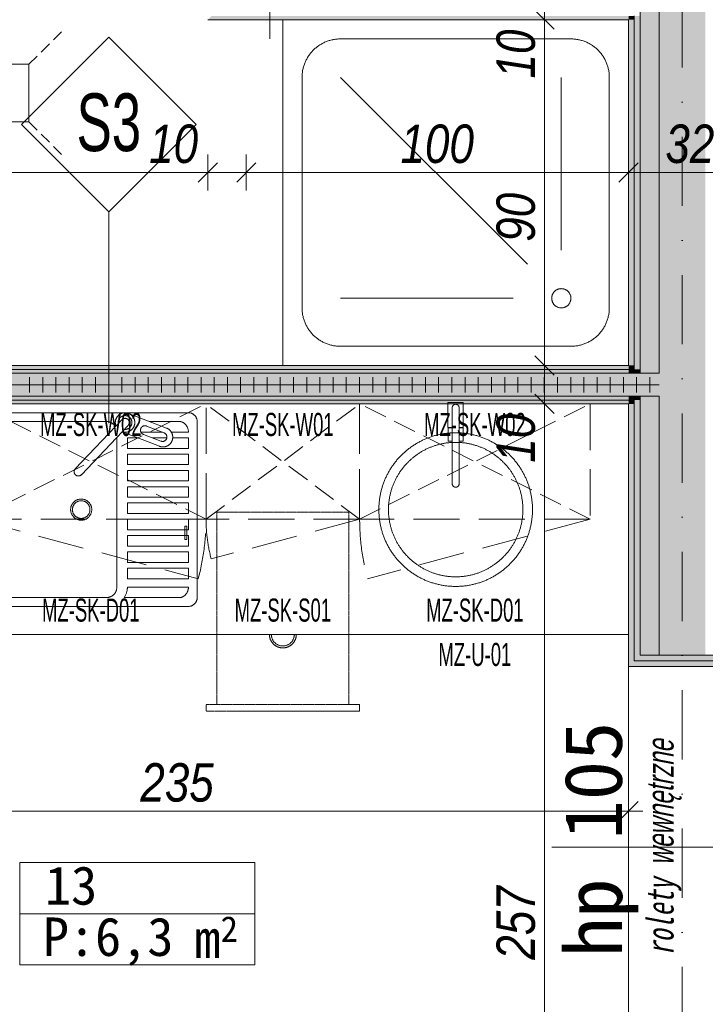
# Model space of a CAD drawing. Header units: millimetres. Extents: x -19278 to 18011, y -32369 to 41467.
# Tile 59 of 64: x -2916 to -1131, y 7664 to 10227. Entities that reach past the tile are written whole.
import ezdxf
from ezdxf.xclip import XClip

# ---------------------------------------------------------------- set-up
doc = ezdxf.new("R2010")
doc.units = ezdxf.units.MM
doc.header["$MEASUREMENT"] = 0
doc.header["$XCLIPFRAME"] = 0
for name, pattern in [('DASHED2', [0.375, 0.25, -0.125]), ('Krawędzie ukryte', [170, 120, -50]), ('Krawędzie ukryte drobniejsze', [85, 60, -25]), ('Krawędzie ukryte drobniejsze kopia-000', [45, 30, -15]), ('Kropki i Kreski', [360, 180, -90, 0, -90])]:
    doc.linetypes.add(name, pattern=pattern)
for name, color, linetype in [('2D - Rysunki i Obrazki', 7, 'Continuous'), ('PT.A.01_1_Ściany wewnętrzne', 7, 'Continuous'), ('PT.A.01_1_Ściany zewnętrzne', 7, 'Continuous')]:
    doc.layers.add(name, color=color, linetype=linetype)
for name, color, linetype, lineweight, true_color in [('PT.A.01_1_0_Nr_pióra__70_Nr_pióra__3', 7, 'Continuous', 18, 0x00bfbf), ('PT.A.01_1_Okna ArchiCADa_Nr_pióra__3_Nr_pióra__24', 7, 'Continuous', 18, 0xff6600), ('PT.A.01_1_Wnętrze - umeblowanie_Nr_pióra__145_Nr_pióra__13', 7, 'Continuous', 18, 0x0077b0)]:
    doc.layers.add(name, color=color, linetype=linetype, lineweight=lineweight, true_color=true_color)
for name, color, linetype, lineweight in [('PT.A.01_1_Metryczki pomieszczeń ArchiCADa_Nr_pióra__200_Nr_pióra__190', 190, 'Continuous', 18), ('PT.A.01_1_Osie_Nr_pióra__101_Nr_pióra__252', 252, 'Continuous', 18), ('PT.A.01_1_Strefy_Nr_pióra__7_Nr_pióra__7', 7, 'Continuous', 18), ('PT.A.01_1_Wnętrze - umeblowanie_Nr_pióra__1_Nr_pióra__7', 7, 'Continuous', 18), ('PT.A.01_1_Wnętrze - umeblowanie_Nr_pióra__20_Nr_pióra__1', 1, 'Continuous', 18), ('PT.A.01_1_Wnętrze - umeblowanie_Nr_pióra__6_Nr_pióra__5', 5, 'Continuous', 18), ('PT.A.01_1_Wymiarowanie_Nr_pióra__40_Nr_pióra__7', 7, 'Continuous', 18), ('PT.A.01_1_Znaczniki okien ArchiCADa_Nr_pióra__201_Nr_pióra__7', 7, 'Continuous', 18), ('PT.A.01_1_Ściany wewnętrzne_Nr_pióra__1_Nr_pióra__7', 7, 'Continuous', 18), ('PT.A.01_1_Ściany wewnętrzne_Nr_pióra__41_Nr_pióra__7', 7, 'Continuous', 18), ('PT.A.01_1_Ściany zewnętrzne_Nr_pióra__1_Nr_pióra__7', 7, 'Continuous', 18), ('PT.A.01_1_Ściany zewnętrzne_Nr_pióra__41_Nr_pióra__7', 7, 'Continuous', 18)]:
    doc.layers.add(name, color=color, linetype=linetype, lineweight=lineweight)
doc.styles.add('GENERATED_STYLE_1', font='txt')
doc.styles.add('GENERATED_STYLE_5', font='txt')
doc.styles.add('GENERATED_STYLE_6', font='txt')
doc.styles.add('GENERATED_STYLE_7', font='txt')

# ---------------------------------------------------------------- blocks, each defined once
blk = doc.blocks.new('Rysunek_1_1', base_point=(2114.4, 3072.6))
at = {"layer": 'PT.A.01_1_Ściany wewnętrzne', "linetype": 'Continuous', "lineweight": 0, "true_color": 0xffffff}
for points in [[(-2426.4, 10227), (-1331.3, 10227), (-1331.3, 10237), (-2416.4, 10237)], [(-1331.3, 9327), (-3681.3, 9327), (-3681.3, 9317), (-1331.3, 9317)], [(-1331.3, 9317), (-3681.3, 9317), (-3681.3, 9307), (-1331.3, 9307)], [(-1331.3, 9307), (-3681.3, 9307), (-3681.3, 9247), (-1331.3, 9247)], [(-3681.3, 9237), (-1331.3, 9237), (-1331.3, 9247), (-3681.3, 9247)], [(-3681.3, 9227), (-1331.3, 9227), (-1331.3, 9237), (-3681.3, 9237)]]:
    blk.add_hatch(color=7, dxfattribs=at).paths.add_polyline_path(points)
at = {"layer": 'PT.A.01_1_Ściany zewnętrzne', "linetype": 'Continuous', "lineweight": 0, "true_color": 0xffffff}
for points in [[(-1331.3, 10237), (-1331.3, 10227), (-1316.3, 10227), (-1316.3, 10237)], [(-1331.3, 10227), (-1331.3, 9327), (-1316.3, 9327), (-1316.3, 10227)], [(-1316.3, 10237), (-1316.3, 9317), (-1301.3, 9317), (-1301.3, 10237)], [(-1301.3, 10247), (-1301.3, 9307), (-1251.3, 9307), (-1251.3, 10247)], [(-1251.3, 10247), (-1251.3, 9307), (-1131.3, 9307), (-1131.3, 10247)], [(-1331.3, 9327), (-1331.3, 9317), (-1316.3, 9317), (-1316.3, 9327)], [(-1331.3, 9317), (-1331.3, 9307), (-1316.3, 9307), (-1316.3, 9317)], [(-1331.3, 9307), (-1331.3, 9247), (-1316.3, 9247), (-1316.3, 9307)], [(-1316.3, 9317), (-1316.3, 9307), (-1301.3, 9307), (-1301.3, 9317)], [(-1316.3, 9307), (-1316.3, 9247), (-1301.3, 9247), (-1301.3, 9307)], [(-1301.3, 9307), (-1301.3, 9247), (-1251.3, 9247), (-1251.3, 9307)], [(-1251.3, 9307), (-1251.3, 9247), (-1131.3, 9247), (-1131.3, 9307)], [(-1331.3, 9247), (-1331.3, 9237), (-1316.3, 9237), (-1316.3, 9247)], [(-1331.3, 9237), (-1331.3, 9227), (-1316.3, 9227), (-1316.3, 9237)], [(-1331.3, 8573.5), (-1316.3, 8573.5), (-1316.3, 9227), (-1331.3, 9227)], [(-1316.3, 9247), (-1316.3, 9237), (-1301.3, 9237), (-1301.3, 9247)], [(-1316.3, 9237), (-1316.3, 8573.5), (-1301.3, 8573.5), (-1301.3, 9237)], [(-1301.3, 9247), (-1301.3, 8573.5), (-1251.3, 8573.5), (-1251.3, 9247)], [(-1251.3, 9247), (-1251.3, 8573.5), (-1131.3, 8573.5), (-1131.3, 9247)], [(-1331.3, 8573.5), (-1331.3, 8543.5), (-1101.3, 8543.5), (-1101.3, 8558.5), (-1316.3, 8558.5), (-1316.3, 8573.5)], [(-1316.3, 8558.5), (-1101.3, 8558.5), (-1101.3, 8573.5), (-1316.3, 8573.5)]]:
    blk.add_hatch(color=7, dxfattribs=at).paths.add_polyline_path(points)
at = {"layer": 'PT.A.01_1_0_Nr_pióra__70_Nr_pióra__3', "linetype": 'Continuous'}
for p, q in [((-2265, 10227), (-2265, 10727)), ((-2265, 10177), (-2265, 10227)), ((-2684.3, 10181.9), (-2911.7, 9954.5)), ((-2456.9, 9954.5), (-2684.3, 10181.9)), ((-2911.7, 9954.5), (-2684.3, 9727)), ((-2684.3, 9727), (-2456.9, 9954.5)), ((-2684.3, 9227), (-2684.3, 9727)), ((-2684.3, 9177), (-2684.3, 9227))]:
    blk.add_line(p, q, dxfattribs=at)
at = {"layer": 'PT.A.01_1_Metryczki pomieszczeń ArchiCADa_Nr_pióra__200_Nr_pióra__190', "linetype": 'Continuous'}
for p, q in [((-2915.7, 8033.5), (-2304.6, 8033.5)), ((-2915.7, 7900.2), (-2915.7, 8033.5)), ((-2304.6, 8033.5), (-2304.6, 7900.2)), ((-2304.6, 7900.2), (-2915.7, 7900.2)), ((-2915.7, 7900.2), (-2304.6, 7900.2)), ((-2915.7, 7766.8), (-2915.7, 7900.2)), ((-2304.6, 7900.2), (-2304.6, 7766.8)), ((-2304.6, 7766.8), (-2915.7, 7766.8))]:
    blk.add_line(p, q, dxfattribs=at)
at = {"layer": 'PT.A.01_1_Okna ArchiCADa_Nr_pióra__3_Nr_pióra__24', "linetype": 'Continuous'}
blk.add_line((-1331.3, 7603.5), (-1331.3, 8543.5), dxfattribs=at)
at = {"layer": 'PT.A.01_1_Osie_Nr_pióra__101_Nr_pióra__252', "linetype": 'Kropki i Kreski'}
blk.add_line((-1191.4, 379.6), (-1191.4, 13044.6), dxfattribs=at)
at = {"layer": 'PT.A.01_1_Wnętrze - umeblowanie_Nr_pióra__145_Nr_pióra__13', "linetype": 'Continuous'}
for p, q in [((-2031.3, 9227), (-1331.3, 9227)), ((-1761.4, 9231), (-1801.3, 9231)), ((-1801.3, 9231), (-1801.3, 9166)), ((-1761.4, 9166), (-1761.4, 9231)), ((-2985.5, 9204.1), (-2477.2, 9204.1)), ((-2534.2, 9164.2), (-2632.9, 9202.3)), ((-1790.3, 9217), (-1790.3, 9019.2)), ((-1790.3, 9166), (-1790.3, 9217)), ((-1772.3, 9019.2), (-1772.3, 9217)), ((-1772.3, 9217), (-1772.3, 9166)), ((-2958, 9181.2), (-2690.9, 9181.2)), ((-2650, 9186.1), (-2771.7, 9057.9)), ((-2578.3, 9181.2), (-2497.3, 9181.2)), ((-2454.3, 9181.2), (-2454.3, 8722.9)), ((-2634.1, 9171.1), (-2755.9, 9042.8)), ((-2552.5, 9116.7), (-2650, 9154.4)), ((-2600.9, 9153.7), (-2545.2, 9153.7)), ((-2540.6, 9151.9), (-2586.1, 9169.5)), ((-2521.6, 9153.7), (-2477.2, 9153.7)), ((-1801.3, 9166), (-1790.3, 9166)), ((-1790.3, 9165), (-1801, 9165)), ((-1801, 9165), (-1801, 9130)), ((-1790.3, 9130), (-1790.3, 9165)), ((-1772.3, 9166), (-1761.4, 9166)), ((-1761.6, 9165), (-1772.3, 9165)), ((-1772.3, 9165), (-1772.3, 9130)), ((-1761.6, 9130), (-1761.6, 9165)), ((-2663.4, 8750.4), (-2663.4, 9140.2)), ((-2636.1, 9138.8), (-2636.1, 9111.3)), ((-2636.1, 9138.8), (-2609.7, 9138.8)), ((-2549.1, 9130.1), (-2594.5, 9147.7)), ((-2571.6, 9138.8), (-2533.3, 9138.8)), ((-2517.9, 9138.8), (-2477.2, 9138.8)), ((-2477.2, 9138.8), (-2477.2, 9111.3)), ((-1801, 9130), (-1790.3, 9130)), ((-1772.3, 9130), (-1761.6, 9130)), ((-2636.1, 9111.3), (-2477.2, 9111.3)), ((-2636.1, 9096.4), (-2636.1, 9068.9)), ((-2636.1, 9096.4), (-2477.2, 9096.4)), ((-2477.2, 9096.4), (-2477.2, 9068.9)), ((-2636.1, 9068.9), (-2477.2, 9068.9)), ((-2636.1, 9054), (-2636.1, 9026.5)), ((-2636.1, 9054), (-2477.2, 9054)), ((-2477.2, 9054), (-2477.2, 9026.5)), ((-2636.1, 9026.5), (-2477.2, 9026.5)), ((-2636.1, 9011.6), (-2636.1, 8984.1)), ((-2636.1, 9011.6), (-2477.2, 9011.6)), ((-2477.2, 9011.6), (-2477.2, 8984.1)), ((-2636.1, 8984.1), (-2477.2, 8984.1)), ((-2636.1, 8969.2), (-2636.1, 8941.7)), ((-2636.1, 8969.2), (-2477.2, 8969.2)), ((-2477.2, 8969.2), (-2477.2, 8941.7)), ((-2636.1, 8941.7), (-2477.2, 8941.7)), ((-2636.1, 8926.8), (-2636.1, 8899.3)), ((-2636.1, 8926.8), (-2477.2, 8926.8)), ((-2477.2, 8926.8), (-2477.2, 8899.3)), ((-2636.1, 8899.3), (-2477.2, 8899.3)), ((-2636.1, 8884.4), (-2636.1, 8856.9)), ((-2636.1, 8884.4), (-2477.2, 8884.4)), ((-2477.2, 8884.4), (-2477.2, 8856.9)), ((-2636.1, 8856.9), (-2477.2, 8856.9)), ((-2636.1, 8842), (-2477.2, 8842)), ((-2636.1, 8842), (-2636.1, 8814.5)), ((-2477.2, 8842), (-2477.2, 8814.5)), ((-2636.1, 8814.5), (-2477.2, 8814.5)), ((-2636.1, 8799.6), (-2477.2, 8799.6)), ((-2636.1, 8799.6), (-2636.1, 8772.1)), ((-2477.2, 8799.6), (-2477.2, 8772.1)), ((-2636.1, 8772.1), (-2477.2, 8772.1)), ((-2636.1, 8750.4), (-2477.2, 8750.4)), ((-2690.9, 8722.9), (-2958, 8722.9)), ((-2644.3, 8722.9), (-2497.3, 8722.9)), ((-2477.2, 8700), (-2985.5, 8700)), ((-2031.3, 8627), (-1331.3, 8627))]:
    blk.add_line(p, q, dxfattribs=at)
for centre, radius in [((-1781.3, 8952), 175), ((-2756.3, 8952), 27.5), ((-2756.3, 8952), 22.9)]:
    blk.add_circle(centre, radius, dxfattribs=at)
for centre, radius, start, end in [((-1781.3, 9217), 9, 0, 180), ((-1781.3, 9217), 9, 0, 180), ((-2642.1, 9178.6), 25.4, 251.9178, 201.0494), ((-2477.2, 9181.2), 22.9, 0, 90), ((-2690.9, 9153.7), 27.5, 30.9154, 90), ((-2642.1, 9178.6), 18, 263.7549, 189.2123), ((-2642.1, 9178.6), 10.9, 316.4836, 136.4836), ((-2505, 9154.5), 27.8, 358.4172, 75.8249), ((-2590.3, 9158.6), 11.7, 68.8835, 248.8835), ((-2543.3, 9140.4), 25.4, 248.8831, 68.8835), ((-2544.8, 9141), 11.7, 248.8831, 68.8835), ((-1781.3, 8952), 200, 360, 180), ((-2763.8, 9050.4), 10.9, 136.4836, 316.4836), ((-1781.3, 9019.2), 9, 180.1472, 0.1472), ((-1781.3, 8952), 200, 180, 360), ((-2690.9, 8750.4), 27.5, 270, 360), ((-2686.5, 8750.4), 50.4, 326.9443, 360), ((-2505, 8749.6), 27.8, 284.1751, 1.5828), ((-2477.2, 8722.9), 22.9, 270, 0)]:
    blk.add_arc(centre, radius, start, end, dxfattribs=at)
at = {"layer": 'PT.A.01_1_Wnętrze - umeblowanie_Nr_pióra__1_Nr_pióra__7', "linetype": 'Continuous'}
for p, q in [((-3701.3, 9277), (-1251.3, 9277)), ((-2890.9, 9297), (-2890.9, 9257)), ((-2856.6, 9297), (-2856.6, 9257)), ((-2822.2, 9297), (-2822.2, 9257)), ((-2787.8, 9297), (-2787.8, 9257)), ((-2753.5, 9297), (-2753.5, 9257)), ((-2719.1, 9297), (-2719.1, 9257)), ((-2684.7, 9297), (-2684.7, 9257)), ((-2650.4, 9297), (-2650.4, 9257)), ((-2616, 9297), (-2616, 9257)), ((-2581.6, 9297), (-2581.6, 9257)), ((-2547.3, 9297), (-2547.3, 9257)), ((-2512.9, 9297), (-2512.9, 9257)), ((-2478.5, 9297), (-2478.5, 9257)), ((-2444.2, 9297), (-2444.2, 9257)), ((-2409.8, 9297), (-2409.8, 9257)), ((-2375.4, 9297), (-2375.4, 9257)), ((-2341.1, 9297), (-2341.1, 9257)), ((-2306.7, 9297), (-2306.7, 9257)), ((-2272.3, 9297), (-2272.3, 9257)), ((-2238, 9297), (-2238, 9257)), ((-2203.6, 9297), (-2203.6, 9257)), ((-2169.2, 9297), (-2169.2, 9257)), ((-2134.9, 9297), (-2134.9, 9257)), ((-2100.5, 9297), (-2100.5, 9257)), ((-2066.1, 9297), (-2066.1, 9257)), ((-2031.8, 9297), (-2031.8, 9257)), ((-1997.4, 9297), (-1997.4, 9257)), ((-1963, 9297), (-1963, 9257)), ((-1928.7, 9297), (-1928.7, 9257)), ((-1894.3, 9297), (-1894.3, 9257)), ((-1859.9, 9297), (-1859.9, 9257)), ((-1825.6, 9297), (-1825.6, 9257)), ((-1791.2, 9297), (-1791.2, 9257)), ((-1756.8, 9297), (-1756.8, 9257)), ((-1722.5, 9297), (-1722.5, 9257)), ((-1688.1, 9297), (-1688.1, 9257)), ((-1653.7, 9297), (-1653.7, 9257)), ((-1619.4, 9297), (-1619.4, 9257)), ((-1585, 9297), (-1585, 9257)), ((-1550.6, 9297), (-1550.6, 9257)), ((-1516.3, 9297), (-1516.3, 9257)), ((-1481.9, 9297), (-1481.9, 9257)), ((-1447.5, 9297), (-1447.5, 9257)), ((-1413.2, 9297), (-1413.2, 9257)), ((-1378.8, 9297), (-1378.8, 9257)), ((-1344.4, 9297), (-1344.4, 9257)), ((-1310.1, 9297), (-1310.1, 9257)), ((-1275.7, 9297), (-1275.7, 9257))]:
    blk.add_line(p, q, dxfattribs=at)
at = {"layer": 'PT.A.01_1_Wnętrze - umeblowanie_Nr_pióra__20_Nr_pióra__1', "linetype": 'Krawędzie ukryte'}
for p, q in [((-2431.3, 9227), (-3031.3, 9227)), ((-2431.3, 8927), (-2431.3, 9227)), ((-2431.3, 9227), (-2031.3, 9227)), ((-2431.3, 8927), (-2431.3, 9227)), ((-2031.3, 8927), (-2031.3, 9227)), ((-2031.3, 9227), (-1431.3, 9227)), ((-2031.3, 9227), (-2031.3, 8927)), ((-1431.3, 9227), (-1431.3, 8927)), ((-3031.3, 8927), (-2431.3, 8927)), ((-3031.3, 8927), (-2451.8, 8771.7)), ((-2031.3, 8927), (-2431.3, 8927)), ((-2031.3, 8927), (-2417.7, 8823.5)), ((-1431.3, 8927), (-2031.3, 8927)), ((-1431.3, 8927), (-2010.9, 8771.7))]:
    blk.add_line(p, q, dxfattribs=at)
at = {"layer": 'PT.A.01_1_Wnętrze - umeblowanie_Nr_pióra__20_Nr_pióra__1', "linetype": 'Continuous'}
for p, q in [((-3031.3, 9227), (-2431.3, 9227)), ((-2431.3, 9227), (-2431.8, 9227)), ((-1731.3, 9227), (-1731.8, 9227)), ((-1431.3, 9227), (-1431.8, 9227)), ((-2477.2, 9155.2), (-2477.2, 9153.7)), ((-2636.1, 8750.4), (-2636.1, 8745.8)), ((-2477.2, 8748.8), (-2477.2, 8750.4))]:
    blk.add_line(p, q, dxfattribs=at)
at = {"layer": 'PT.A.01_1_Wnętrze - umeblowanie_Nr_pióra__20_Nr_pióra__1', "linetype": 'Krawędzie ukryte drobniejsze'}
for p, q in [((-3031.3, 8927), (-2431.3, 9227)), ((-2431.3, 8927), (-3031.3, 9227)), ((-2431.3, 8927), (-2031.3, 9227)), ((-2031.3, 8927), (-2431.3, 9227)), ((-2031.3, 8927), (-1431.3, 9227)), ((-1431.3, 8927), (-2031.3, 9227))]:
    blk.add_line(p, q, dxfattribs=at)
at = {"layer": 'PT.A.01_1_Wnętrze - umeblowanie_Nr_pióra__20_Nr_pióra__1', "linetype": 'Continuous', "flags": 128}
for points in [[(-3681.3, 9227), (-1331.3, 9227), (-1331.3, 8627), (-3681.3, 8627)], [(-2486.3, 8874), (-2486.3, 8909), (-2481.3, 8909), (-2481.3, 8874)]]:
    blk.add_lwpolyline(points, close=True, dxfattribs=at)
at = {"layer": 'PT.A.01_1_Wnętrze - umeblowanie_Nr_pióra__20_Nr_pióra__1', "linetype": 'DASHED2', "flags": 128}
blk.add_lwpolyline([(-2403.3, 8945), (-2059.3, 8945), (-2059.3, 8445), (-2403.3, 8445)], close=True, dxfattribs=at)
blk.add_lwpolyline([(-2403.3, 8445), (-2431.3, 8445), (-2431.3, 8427), (-2031.3, 8427), (-2031.3, 8445), (-2059.3, 8445)], dxfattribs=at)
at = {"layer": 'PT.A.01_1_Wnętrze - umeblowanie_Nr_pióra__20_Nr_pióra__1', "linetype": 'Krawędzie ukryte'}
for centre, radius, start, end in [((-3031.3, 8927), 600, 345, 360), ((-2031.3, 8927), 400, 180, 195), ((-1431.3, 8927), 600, 180, 195)]:
    blk.add_arc(centre, radius, start, end, dxfattribs=at)
at = {"layer": 'PT.A.01_1_Wnętrze - umeblowanie_Nr_pióra__20_Nr_pióra__1', "linetype": 'Continuous'}
for radius in [35, 30]:
    blk.add_arc((-2231.3, 8627), radius, 180, 0, dxfattribs=at)
at = {"layer": 'PT.A.01_1_Wnętrze - umeblowanie_Nr_pióra__6_Nr_pióra__5', "linetype": 'Continuous'}
for p, q in [((-1331.3, 10227), (-2231.3, 10227)), ((-2231.3, 10227), (-2231.3, 9327)), ((-1331.3, 9327), (-1331.3, 10227)), ((-1481.3, 10177), (-2081.3, 10177)), ((-3042.2, 10111), (-2892.2, 10111)), ((-2892.2, 10111), (-2892.2, 9961)), ((-2181.3, 10077), (-2181.3, 9477)), ((-1594.7, 9590.4), (-2081.3, 10077)), ((-1506.3, 9627), (-1506.3, 10077)), ((-1381.3, 9477), (-1381.3, 10077)), ((-2892.2, 9961), (-3042.2, 9961)), ((-1631.3, 9502), (-2081.3, 9502)), ((-2081.3, 9377), (-1481.3, 9377)), ((-2231.3, 9327), (-1331.3, 9327))]:
    blk.add_line(p, q, dxfattribs=at)
at = {"layer": 'PT.A.01_1_Wnętrze - umeblowanie_Nr_pióra__6_Nr_pióra__5', "linetype": 'Krawędzie ukryte drobniejsze kopia-000'}
for p, q in [((-2892.2, 10111), (-2805, 10198.2)), ((-2892.2, 9961), (-2805, 9873.8))]:
    blk.add_line(p, q, dxfattribs=at)
at = {"layer": 'PT.A.01_1_Wnętrze - umeblowanie_Nr_pióra__6_Nr_pióra__5', "linetype": 'Continuous'}
blk.add_circle((-1506.3, 9502), 25, dxfattribs=at)
for centre, start, end in [((-2081.3, 10077), 90, 180), ((-1481.3, 10077), 0, 90), ((-2081.3, 9477), 180, 270), ((-1481.3, 9477), 270, 0)]:
    blk.add_arc(centre, 100, start, end, dxfattribs=at)
at = {"layer": 'PT.A.01_1_Wymiarowanie_Nr_pióra__40_Nr_pióra__7', "linetype": 'Continuous'}
for p, q in [((-1550.2, 10227), (-1550.2, 10327)), ((-1550.2, 10227), (-1550.2, 10327)), ((-1575.2, 10252), (-1525.2, 10202)), ((-1575.2, 10252), (-1525.2, 10202)), ((-1503.3, 10227), (-1597, 10227)), ((-1550.2, 9327), (-1550.2, 10227)), ((-1550.2, 9327), (-1550.2, 10227)), ((-2426.4, 9782.4), (-2426.4, 9876.2)), ((-2426.4, 9782.4), (-2426.4, 9876.2)), ((-2326.4, 9782.4), (-2326.4, 9876.2)), ((-1331.3, 9782.4), (-1331.3, 9876.2)), ((-2401.4, 9854.3), (-2451.4, 9804.3)), ((-2401.4, 9854.3), (-2451.4, 9804.3)), ((-2301.4, 9854.3), (-2351.4, 9804.3)), ((-2301.4, 9854.3), (-2351.4, 9804.3)), ((-1306.3, 9854.3), (-1356.3, 9804.3)), ((-1306.3, 9854.3), (-1356.3, 9804.3)), ((-3681.3, 9829.3), (-2426.4, 9829.3)), ((-2426.4, 9829.3), (-2326.4, 9829.3)), ((-2426.4, 9829.3), (-2326.4, 9829.3)), ((-2326.4, 9829.3), (-1331.3, 9829.3)), ((-2326.4, 9829.3), (-1331.3, 9829.3)), ((-2326.4, 9829.3), (-1331.3, 9829.3)), ((-1331.3, 9829.3), (-1011.3, 9829.3)), ((-1575.2, 9352), (-1525.2, 9302)), ((-1575.2, 9352), (-1525.2, 9302)), ((-1503.3, 9327), (-1597, 9327)), ((-1550.2, 9227), (-1550.2, 9327)), ((-1550.2, 9227), (-1550.2, 9327)), ((-1575.2, 9252), (-1525.2, 9202)), ((-1575.2, 9252), (-1525.2, 9202)), ((-1503.3, 9227), (-1597, 9227)), ((-1503.3, 9227), (-1597, 9227)), ((-1550.2, 6653.7), (-1550.2, 9227)), ((-1550.2, 6653.7), (-1550.2, 9227)), ((-1331.3, 8213.9), (-1331.3, 8120.2)), ((-1356.3, 8142.1), (-1306.3, 8192.1)), ((-1331.3, 8167.1), (-3681.3, 8167.1)), ((-1293.8, 8167.1), (-1331.3, 8167.1))]:
    blk.add_line(p, q, dxfattribs=at)
at = {"layer": 'PT.A.01_1_Znaczniki okien ArchiCADa_Nr_pióra__201_Nr_pióra__7', "linetype": 'Continuous'}
blk.add_line((-411.3, 8073.5), (-1531.3, 8073.5), dxfattribs=at)
at = {"layer": 'PT.A.01_1_Ściany wewnętrzne_Nr_pióra__1_Nr_pióra__7', "linetype": 'Continuous'}
for p, q in [((-1331.3, 9317), (-3681.3, 9317)), ((-3681.3, 9237), (-1331.3, 9237))]:
    blk.add_line(p, q, dxfattribs=at)
at = {"layer": 'PT.A.01_1_Ściany wewnętrzne_Nr_pióra__1_Nr_pióra__7', "linetype": 'Continuous', "flags": 128}
for points in [[(-2426.4, 10227), (-1331.3, 10227)], [(-1331.3, 9327), (-3681.3, 9327)], [(-3681.3, 9227), (-1331.3, 9227)]]:
    blk.add_lwpolyline(points, dxfattribs=at)
at = {"layer": 'PT.A.01_1_Ściany wewnętrzne_Nr_pióra__41_Nr_pióra__7', "linetype": 'Continuous'}
for p, q in [((-1331.3, 9307), (-3681.3, 9307)), ((-3681.3, 9247), (-1331.3, 9247))]:
    blk.add_line(p, q, dxfattribs=at)
at = {"layer": 'PT.A.01_1_Ściany zewnętrzne_Nr_pióra__1_Nr_pióra__7', "linetype": 'Continuous'}
for p, q in [((-1316.3, 9317), (-1331.3, 9317)), ((-1331.3, 9237), (-1316.3, 9237)), ((-1331.3, 8573.5), (-1331.3, 8543.5)), ((-1101.3, 8543.5), (-1331.3, 8543.5))]:
    blk.add_line(p, q, dxfattribs=at)
at = {"layer": 'PT.A.01_1_Ściany zewnętrzne_Nr_pióra__1_Nr_pióra__7', "linetype": 'Continuous', "flags": 128}
for points in [[(-1331.3, 10227), (-1331.3, 9327)], [(-1331.3, 9227), (-1331.3, 8573.5)]]:
    blk.add_lwpolyline(points, dxfattribs=at)
at = {"layer": 'PT.A.01_1_Ściany zewnętrzne_Nr_pióra__41_Nr_pióra__7', "linetype": 'Continuous'}
for p, q in [((-1316.3, 10237), (-1316.3, 9317)), ((-1301.3, 10247), (-1301.3, 9307)), ((-1251.3, 10247), (-1251.3, 9307)), ((-1316.3, 9307), (-1331.3, 9307)), ((-1301.3, 9307), (-1316.3, 9307)), ((-1251.3, 9307), (-1301.3, 9307)), ((-1331.3, 9247), (-1316.3, 9247)), ((-1316.3, 9247), (-1301.3, 9247)), ((-1316.3, 9237), (-1316.3, 8573.5)), ((-1301.3, 9247), (-1301.3, 8573.5)), ((-1301.3, 9247), (-1251.3, 9247)), ((-1251.3, 9247), (-1251.3, 8573.5)), ((-1316.3, 8573.5), (-1316.3, 8558.5)), ((-1301.3, 8573.5), (-1101.3, 8573.5)), ((-1316.3, 8558.5), (-1101.3, 8558.5))]:
    blk.add_line(p, q, dxfattribs=at)
at = {"layer": 'PT.A.01_1_0_Nr_pióra__70_Nr_pióra__3', "linetype": 'Continuous', "insert": (-2684.3, 10035.1), "char_height": 150, "attachment_point": 2, "style": 'GENERATED_STYLE_5'}
blk.add_mtext('\\A1;{\\W0.800000x;\\pt0,70000;\\fArial Narrow|b0|i0|c238|p34;S3 }', dxfattribs=at)
at = {"layer": 'PT.A.01_1_Metryczki pomieszczeń ArchiCADa_Nr_pióra__200_Nr_pióra__190', "linetype": 'Continuous', "attachment_point": 1, "style": 'GENERATED_STYLE_1'}
for s, insert, char_height in [('\\A1;{\\fMS Gothic|b0|i0|c238|p49;13}', (-2850.7, 8023.7), 100), ('\\A1;{\\fMS Gothic|b0|i0|c238|p49;2}', (-2393.5, 7893.6), 66.667), ('\\A1;{\\fMS Gothic|b0|i0|c238|p49;P:6,3}', (-2856.3, 7890.3), 100), ('\\A1;{\\fMS Gothic|b0|i0|c238|p49; m}', (-2529.6, 7885.2), 100)]:
    blk.add_mtext(s, dxfattribs=dict(at, insert=insert, char_height=char_height))
at = {"layer": 'PT.A.01_1_Strefy_Nr_pióra__7_Nr_pióra__7', "linetype": 'Continuous', "insert": (-1192.9, 8353.1), "char_height": 70, "attachment_point": 9, "rotation": 90, "style": 'GENERATED_STYLE_7'}
blk.add_mtext('\\A1;{\\W0.700000x;\\fMS Gothic|b0|i1|c238|p49;rolety wewnętrzne}', dxfattribs=at)
at = {"layer": 'PT.A.01_1_Wnętrze - umeblowanie_Nr_pióra__20_Nr_pióra__1', "linetype": 'Continuous', "char_height": 60, "attachment_point": 2, "style": 'GENERATED_STYLE_5'}
for s, insert in [('\\A1;{\\W0.700000x;\\fArial Narrow|b0|i0|c238|p34;MZ-SK-W02}', (-2731.3, 9203.6)), ('\\A1;{\\W0.700000x;\\fArial Narrow|b0|i0|c238|p34;MZ-SK-W01}', (-2231.3, 9203.6)), ('\\A1;{\\W0.700000x;\\fArial Narrow|b0|i0|c238|p34;MZ-SK-W02}', (-1731.3, 9203.6)), ('\\A1;{\\W0.700000x;\\fArial Narrow|b0|i0|c238|p34;MZ-SK-D01}', (-2731.3, 8720.4)), ('\\A1;{\\W0.700000x;\\fArial Narrow|b0|i0|c238|p34;MZ-SK-S01}', (-2231.3, 8720.4)), ('\\A1;{\\W0.700000x;\\fArial Narrow|b0|i0|c238|p34;MZ-SK-D01}', (-1731.3, 8720.4)), ('\\A1;{\\W0.700000x;\\fArial Narrow|b0|i0|c238|p34;MZ-U-01}', (-1731.3, 8605))]:
    blk.add_mtext(s, dxfattribs=dict(at, insert=insert))
at = {"layer": 'PT.A.01_1_Wymiarowanie_Nr_pióra__40_Nr_pióra__7', "linetype": 'Continuous', "char_height": 100, "attachment_point": 7, "rotation": 90, "style": 'GENERATED_STYLE_6'}
for s, insert in [('\\A1;{\\fArial Narrow|b0|i1|c238|p34;10}', (-1573.6, 10074)), ('\\A1;{\\fArial Narrow|b0|i1|c238|p34;90}', (-1573.6, 9649)), ('\\A1;{\\fArial Narrow|b0|i1|c238|p34;10}', (-1573.6, 9074)), ('\\A1;{\\fArial Narrow|b0|i1|c238|p34;257}', (-1573.6, 7780.4))]:
    blk.add_mtext(s, dxfattribs=dict(at, insert=insert))
at = {"layer": 'PT.A.01_1_Wymiarowanie_Nr_pióra__40_Nr_pióra__7', "linetype": 'Continuous', "char_height": 100, "attachment_point": 7, "style": 'GENERATED_STYLE_6'}
for s, insert in [('\\A1;{\\fArial Narrow|b0|i1|c238|p34;10}', (-2579.4, 9852.7)), ('\\A1;{\\fArial Narrow|b0|i1|c238|p34;100}', (-1924.9, 9852.7)), ('\\A1;{\\fArial Narrow|b0|i1|c238|p34;32}', (-1235.3, 9852.7)), ('\\A1;{\\fArial Narrow|b0|i1|c238|p34;235}', (-2602.3, 8190.5))]:
    blk.add_mtext(s, dxfattribs=dict(at, insert=insert))
at = {"layer": 'PT.A.01_1_Znaczniki okien ArchiCADa_Nr_pióra__201_Nr_pióra__7', "linetype": 'Continuous', "insert": (-1305.5, 7787.5), "char_height": 150, "attachment_point": 7, "rotation": 90, "style": 'GENERATED_STYLE_1'}
blk.add_mtext('\\A1;{\\fMS Gothic|b0|i0|c238|p49;hp 105}', dxfattribs=at)

msp = doc.modelspace()

# ---------------------------------------------------------------- block references
at = {"layer": '2D - Rysunki i Obrazki', "color": 151, "linetype": 'Continuous', "lineweight": 13, "true_color": 0x80c2ff}
ref = msp.add_blockref('Rysunek_1_1', (2114.4, 3072.6), dxfattribs=at)
XClip(ref).set_block_clipping_path([(-11177.5234049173, -36557.2258517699), (29952.3944637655, -28108.1790241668), (15406.2423630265, 42702.4169420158), (-25723.6755056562, 34253.3701144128)])

doc.saveas('drawing.dxf')
